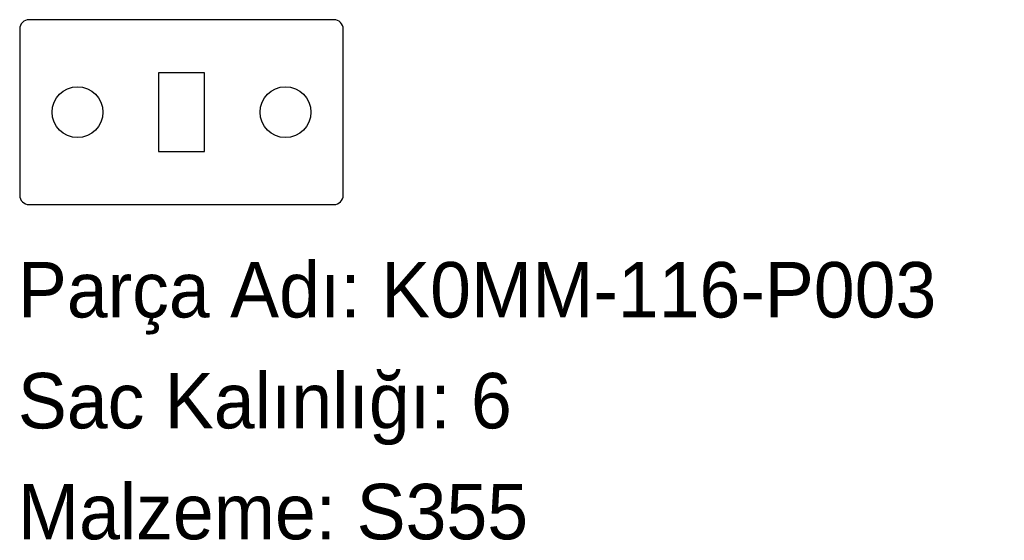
# Model space of a CAD drawing. Header units: millimetres. Extents: x 0 to 213, y -72 to 40.
import ezdxf

# ---------------------------------------------------------------- set-up
doc = ezdxf.new("R2010")
doc.units = ezdxf.units.MM
doc.linetypes.add('SLD-Katı', pattern=[0])
doc.linetypes.add('SLD-Sürekli', pattern=[0])
doc.layers.add('METIN', color=96, linetype='SLD-Katı')
doc.styles.add('SLDTEXTSTYLE0', font='ARIAL.TTF', dxfattribs={"width": 0.948, "bigfont": 'bigfont'})
doc.styles.add('SLDTEXTSTYLE1', font='ARIAL.TTF', dxfattribs={"width": 0.948})

msp = doc.modelspace()

# ---------------------------------------------------------------- linework, layer by layer
at = {"color": 7, "linetype": 'SLD-Sürekli', "lineweight": 25}
for p, q in [((0.4, 38.4), (0.4, 2.4)), ((68.4, 40.4), (2.4, 40.4)), ((70.4, 2.4), (70.4, 38.4)), ((30.4, 28.9), (30.4, 11.9)), ((40.4, 28.9), (30.4, 28.9)), ((40.4, 11.9), (40.4, 28.9)), ((30.4, 11.9), (40.4, 11.9)), ((2.4, 0.4), (68.4, 0.4))]:
    msp.add_line(p, q, dxfattribs=at)
for centre in [(12.9, 20.4), (57.9, 20.4)]:
    msp.add_circle(centre, 5.5, dxfattribs=at)
for centre, start, end in [((2.4, 38.4), 90, 180), ((68.4, 38.4), 0, 90), ((2.4, 2.4), 180, 270), ((68.4, 2.4), 270, 0)]:
    msp.add_arc(centre, 2, start, end, dxfattribs=at)

# ---------------------------------------------------------------- texts
at = {"layer": 'METIN', "char_height": 12, "attachment_point": 1}
for s, insert, style in [('Parça Adı: K0MM-116-P003', (0, -12.03), 'SLDTEXTSTYLE0'), ('Sac Kalınlığı: 6', (0, -36.03), 'SLDTEXTSTYLE0'), ('Malzeme: S355', (0, -60.03), 'SLDTEXTSTYLE1')]:
    msp.add_mtext(s, dxfattribs=dict(at, insert=insert, style=style))

doc.saveas('drawing.dxf')
